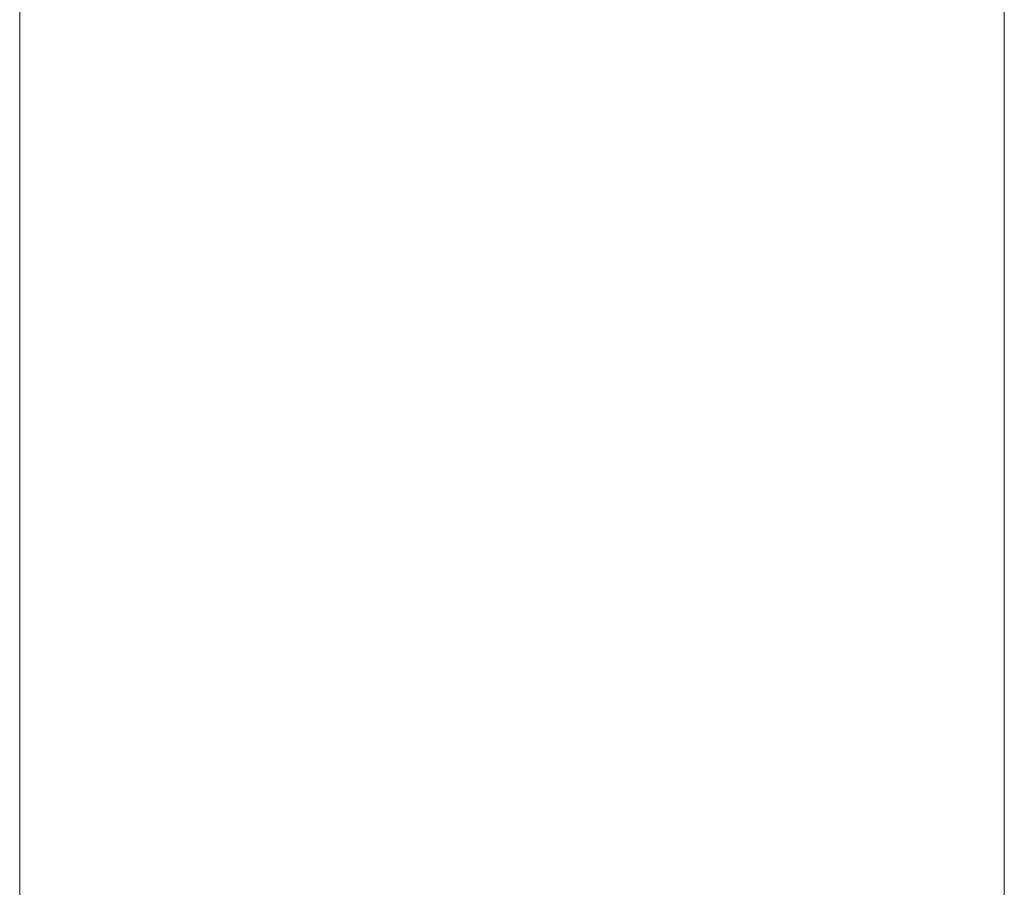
# Model space of a CAD drawing. Header units: centimetres. Extents: x -35.4 to 36.6, y -19.9 to 18.9.
# Tile 254 of 256: x 25.6 to 36.6, y -10.2 to -0.5. Entities that reach past the tile are written whole.
import ezdxf

# ---------------------------------------------------------------- set-up
doc = ezdxf.new("R2010")
doc.units = ezdxf.units.CM
doc.header["$LTSCALE"] = 2.54
doc.layers.add('Lucido design-1', color=7, linetype='Continuous')

# ---------------------------------------------------------------- blocks, each defined once
blk = doc.blocks.new('Gruppo-1')
at = {"color": 92, "linetype": 'Continuous', "lineweight": 9, "invisible_edges": 13}
for points in [[(36.58, 18.9, 0), (25.58, 11.9, 0), (25.58, -11, 0), (36.58, 18.9, 0)], [(25.58, -11, 0), (36.58, -19.9, 0), (36.58, 18.9, 0), (25.58, -11, 0)], [(36.58, 18.9, -1.2), (25.58, 11.9, -1.2), (25.58, -11, -1.2), (36.58, 18.9, -1.2)], [(25.58, -11, -1.2), (36.58, -19.9, -1.2), (36.58, 18.9, -1.2), (25.58, -11, -1.2)]]:
    blk.add_3dface(points, dxfattribs=at)
at = {"color": 92, "linetype": 'Continuous', "lineweight": 9}
for points in [[(36.58, 18.9, -1.2), (36.58, 18.9, 0), (36.58, -19.9, 0), (36.58, -19.9, -1.2)], [(25.58, -11, -1.2), (25.58, -11, 0), (25.58, 11.9, 0), (25.58, 11.9, -1.2)]]:
    blk.add_3dface(points, dxfattribs=at)

msp = doc.modelspace()

# ---------------------------------------------------------------- block references
at = {"layer": 'Lucido design-1', "color": 7}
msp.add_blockref('Gruppo-1', (0, 0), dxfattribs=at)

doc.saveas('drawing.dxf')
